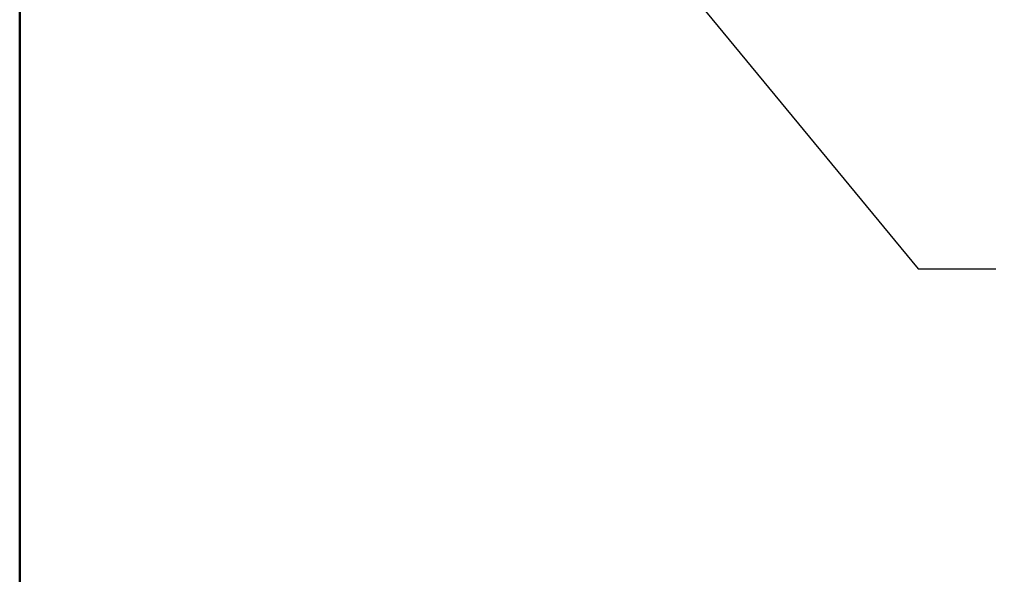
# Model space of a CAD drawing. Header units: inches. Extents: x 0 to 136, y 2 to 86.
# Tile 5 of 27: x 45 to 50, y 32 to 35. Entities that reach past the tile are written whole.
import ezdxf

# ---------------------------------------------------------------- set-up
doc = ezdxf.new("R2010")
doc.units = ezdxf.units.IN
doc.header["$LTSCALE"] = 4
doc.header["$MEASUREMENT"] = 0
doc.layers.add('Symbol (ANSI)', color=7, linetype='Continuous', lineweight=25)
doc.layers.add('Visible (ANSI)', color=7, linetype='Continuous', lineweight=50)
doc.styles.add('Note Text (ANSI)', font='tahoma.ttf')
doc.dimstyles.new('Default (ANSI)$7', dxfattribs={"dimscale": 4, "dimtxt": 0.12, "dimasz": 0.098425, "dimexe": 0.125, "dimexo": 0.0625, "dimgap": 0.031496, "dimtad": 0, "dimtih": 1, "dimtoh": 1, "dimrnd": 1e-08, "dimzin": 4, "dimdsep": 46, "dimtxsty": 'Note Text (ANSI)', "dimcen": 0.09, "dimdle": 0.393701, "dimclrd": 256, "dimclre": 256, "dimclrt": 256, "dimadec": 0, "dimazin": 1, "dimtfac": 1, "dimtofl": 0, "dimtmove": 0, "dimatfit": 3, "dimfxl": 1, "dimtolj": 1, "dimtzin": 4, "dimlwd": -1, "dimlwe": -1, "dimarcsym": 0})

msp = doc.modelspace()

# ---------------------------------------------------------------- linework, layer by layer
at = {"layer": 'Visible (ANSI)'}
msp.add_line((45.0886, 65.7568), (45.0886, 26.507), dxfattribs=at)

# ---------------------------------------------------------------- leaders
at = {"layer": 'Symbol (ANSI)', "annotation_type": 0, "has_hookline": 1, "hookline_direction": 0, "text_width": 6.1594}
msp.add_leader([(47.1576, 36.6314), (49.6465, 33.6103), (50.0402, 33.6103)], dimstyle='Default (ANSI)$7', override={"dimtad": 0}, dxfattribs=at)

doc.saveas('drawing.dxf')
